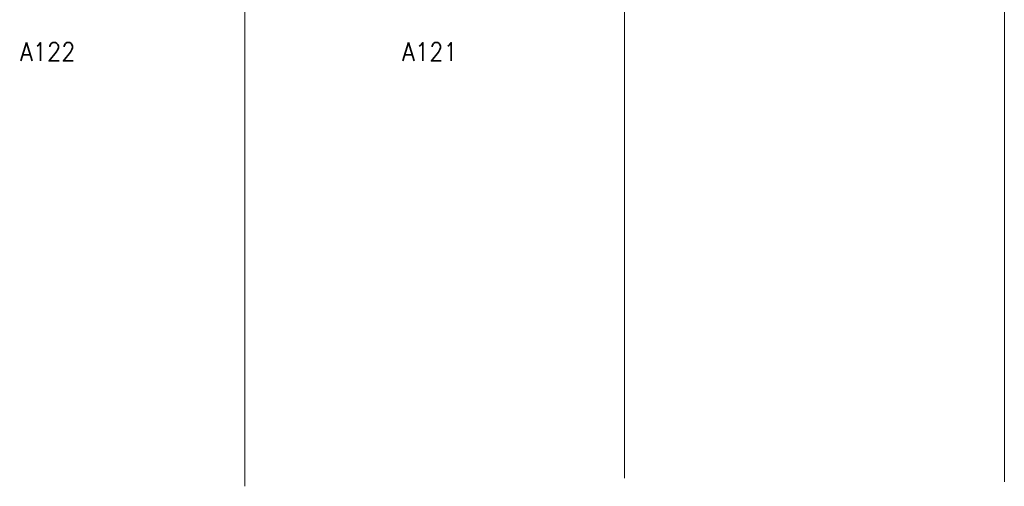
# Model space of a CAD drawing. Header units: metres. Extents: x -120 to -9, y 63 to 139.
# Tile 22 of 44: x -58.17 to -47.81, y 93.63 to 98.53. Entities that reach past the tile are written whole.
import ezdxf
from ezdxf.enums import TextEntityAlignment as Align

# ---------------------------------------------------------------- set-up
doc = ezdxf.new("R2010")
doc.units = ezdxf.units.M
doc.header["$MEASUREMENT"] = 0
doc.layers.add('Level 1', color=1, linetype='Continuous', lineweight=0)
doc.styles.add('Style-STANDARD', font='STANDARD.shx')

msp = doc.modelspace()

# ---------------------------------------------------------------- linework, layer by layer
at = {"layer": 'Level 1', "color": 11, "linetype": 'Continuous', "lineweight": 0}
for p, q in [((-55.8, 120.383), (-55.8, 93.626)), ((-51.804, 120.383), (-51.804, 93.712)), ((-47.807, 120.383), (-47.807, 93.672))]:
    msp.add_line(p, q, dxfattribs=at)

# ---------------------------------------------------------------- texts
at = {"layer": 'Level 1', "color": 1, "linetype": 'Continuous', "lineweight": 0, "style": 'Style-STANDARD'}
for s, p in [('A122', (-57.876, 98.102)), ('A121', (-53.853, 98.102))]:
    msp.add_text(s, height=0.1914, dxfattribs=at).set_placement(p, align=Align.CENTER)

doc.saveas('drawing.dxf')
